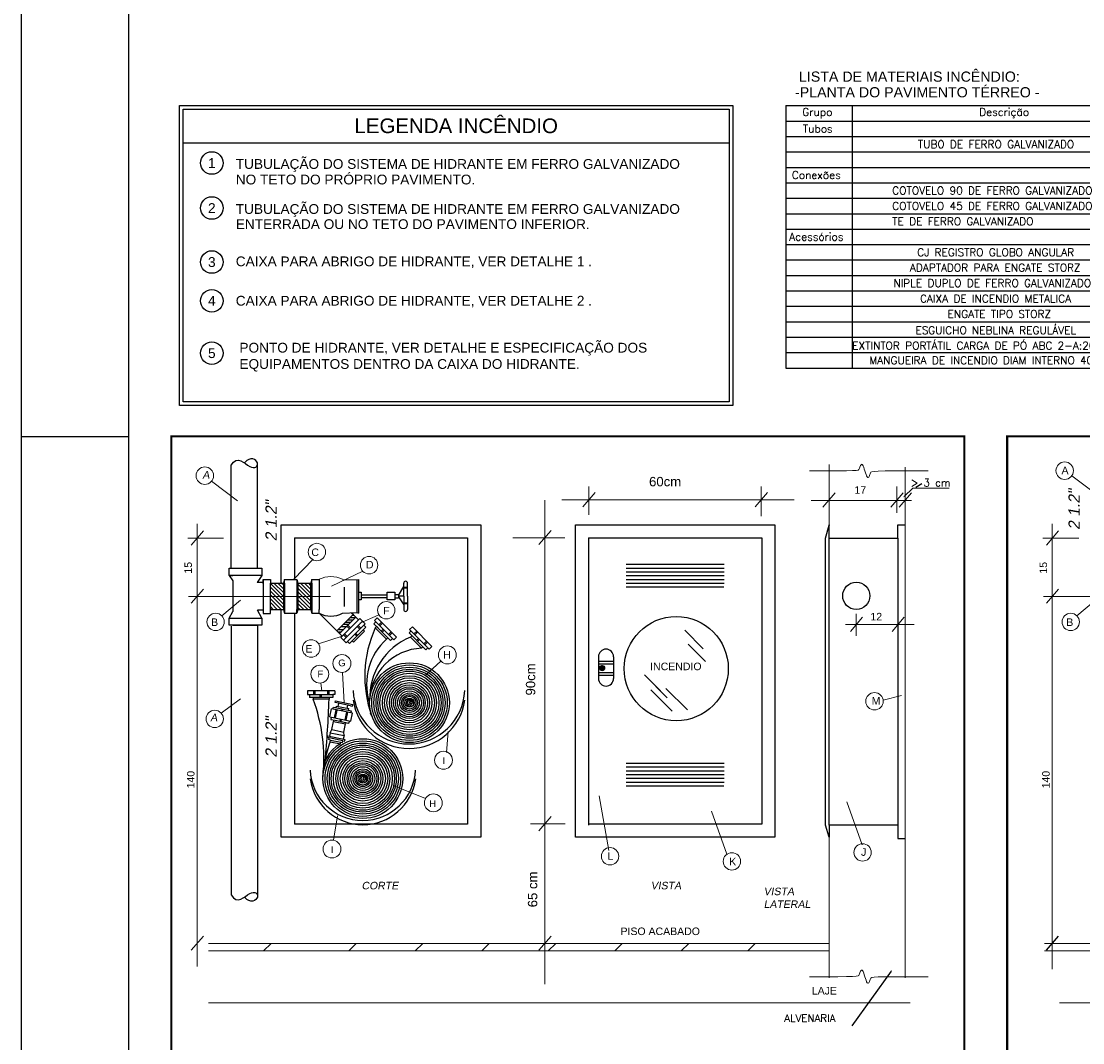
# Model space of a CAD drawing. Header units: millimetres. Extents: x 0 to 1189, y 0 to 841.
# Tile 2 of 58: x 0 to 248, y 156 to 394. Entities that reach past the tile are written whole.
import ezdxf
from ezdxf.enums import TextEntityAlignment as Align

# ---------------------------------------------------------------- set-up
doc = ezdxf.new("R2010")
doc.units = ezdxf.units.MM
doc.header["$LTSCALE"] = 8
for name, pattern in [('CONTINUO', [0]), ('HIDDEN', [0.375, 0.25, -0.125]), ('HIDDENX2', [0.75, 0.5, -0.25]), ('Projeção', [3.96875, 2.38125, -1.5875])]:
    doc.linetypes.add(name, pattern=pattern)
for name, color, linetype in [('A1-A4-AUX', 8, 'Continuous'), ('A4-CONTEUDO', 2, 'Continuous'), ('A4-TXT', 3, 'Continuous'), ('H-ANOT-BALAO', 255, 'Continuous'), ('H-FOLHAS', 7, 'Continuous'), ('H-MAT-GRADE', 254, 'Continuous'), ('H-MAT-TITULO3', 7, 'Continuous'), ('H-MAT-TXTAB', 7, 'Continuous'), ('HID-PRANCHA', 30, 'Continuous'), ('ID-DETALHES', 1, 'Continuous'), ('ID_CONEXAO', 10, 'Continuous'), ('ID_CX', 10, 'Continuous'), ('ID_MANG', 75, 'Continuous'), ('ID_TUBO', 10, 'Continuous'), ('ID_TXT', 3, 'Continuous'), ('INC_NOTAS', 3, 'Continuous'), ('LG_TEXTO', 3, 'Continuous'), ('QUADRO', 10, 'Continuous')]:
    doc.layers.add(name, color=color, linetype=linetype)
doc.layers.add('ARQ-PRJ', color=8, linetype='Projeção', lineweight=9)
doc.layers.add('INCD-10', color=7, linetype='Continuous', lineweight=18)
doc.layers.add('HID-PRANCHA-MODEL', color=30, linetype='Continuous', plot=False)
doc.layers.add('HID-VIEWPORT', color=252, linetype='Continuous', plot=False)
doc.styles.add('ARIAL', font='arial.ttf')
doc.styles.add('ROMAN', font='arial.ttf', dxfattribs={"width": 0.9})
doc.styles.add('ROMANS', font='romans')
doc.styles.add('SIMPLEX', font='arial.ttf')
doc.styles.get("Standard").update_dxf_attribs({"font": 'arial.ttf'})
doc.styles.add('TXT_MATERIAL', font='romans.shx')

# ---------------------------------------------------------------- blocks, each defined once
blk = doc.blocks.new('*X16')
at = {"color": 0}
for p, q in [((1.36414, 5.58937), (1.36555, 5.58937)), ((1.36476, 5.59), (1.36618, 5.59)), ((1.36539, 5.59063), (1.3668, 5.59063)), ((1.36601, 5.59125), (1.36642, 5.59125)), ((1.36206, 5.58688), (1.36305, 5.58688)), ((1.36226, 5.5875), (1.36368, 5.5875))]:
    blk.add_line(p, q, dxfattribs=at)
blk = doc.blocks.new('TR')
at = {"color": 2}
blk.add_line((-0.00156, -0.00181), (0.00169, 0.00196), dxfattribs=at)
blk = doc.blocks.new('*X18')
at = {"color": 0}
for p, q in [((1.41448, 5.57722), (1.41514, 5.57788)), ((1.4145, 5.57706), (1.4153, 5.57786)), ((1.41452, 5.57743), (1.41493, 5.57785)), ((1.41454, 5.57693), (1.41543, 5.57782)), ((1.41461, 5.57682), (1.41554, 5.57775)), ((1.41469, 5.57672), (1.41564, 5.57767)), ((1.41479, 5.57665), (1.41571, 5.57757)), ((1.41491, 5.57659), (1.41577, 5.57745)), ((1.41505, 5.57655), (1.41581, 5.57731)), ((1.41523, 5.57655), (1.41581, 5.57713)), ((1.4155, 5.57665), (1.41572, 5.57686))]:
    blk.add_line(p, q, dxfattribs=at)
blk = doc.blocks.new('MARGEM-DETALHES-A4')
at = {"layer": 'A1-A4-AUX'}
for p, q in [((18.5, 1.6), (0, 1.6)), ((18.5, 0.8), (0, 0.8))]:
    blk.add_line(p, q, dxfattribs=at)
at = {"layer": 'A1-A4-AUX', "linetype": 'HIDDEN', "const_width": 0.05}
blk.add_lwpolyline([(0, 27.7), (18.5, 27.7), (18.5, 0), (0, 0)], close=True, dxfattribs=at)
at = {"layer": 'A4-CONTEUDO', "style": 'ARIAL'}
for tag, p in [('CONTEÚDO', (2.97, 0.858)), ('ESCALA', (2.97, 0.053))]:
    blk.add_attdef(tag, text='', height=0.423, dxfattribs=at).set_placement(p, align=Align.BOTTOM_LEFT)
blk.add_attdef('DETALHE', text='', height=0.423, dxfattribs=at).set_placement((17.243, 0.053), align=Align.BOTTOM_CENTER)
at = {"layer": 'A4-TXT', "style": 'ARIAL'}
for s, p in [('assunto:', (0.462, 1.02)), ('escala :', (0.462, 0.211)), ('det.:', (15.342, 0.211))]:
    blk.add_text(s, height=0.423, dxfattribs=at).set_placement(p)
blk = doc.blocks.new('*E38')
at = {"layer": 'HID-PRANCHA-MODEL'}
blk.add_lwpolyline([(0, 821), (0, 0)], dxfattribs=at)
blk = doc.blocks.new('A0')
at = {"layer": 'HID-PRANCHA', "color": 254}
blk.add_line((0, 29.7), (2.5, 29.7), dxfattribs=at)
blk.add_lwpolyline([(0, 0), (118.9, 0), (118.9, 84.1), (0, 84.1)], close=True, dxfattribs=at)
at = {"layer": 'HID-PRANCHA'}
blk.add_lwpolyline([(2.5, 1), (117.9, 1), (117.9, 83.1), (2.5, 83.1)], close=True, dxfattribs=at)
blk = doc.blocks.new('A0 ABNT')
at = {"layer": 'HID-PRANCHA'}
blk.add_blockref('A0', (0, 0), dxfattribs=at)

msp = doc.modelspace()

# ---------------------------------------------------------------- hatches: boundary and pattern name
at = {"layer": 'ID_CONEXAO'}
h = msp.add_hatch(dxfattribs=at)
h.set_pattern_fill('ANSI31', color=256, scale=0.010003, style=0)
h.set_pattern_definition([(135, (3723.8697, -1349.63207), (0.44912509, 0.44912509), [])])
h.paths.add_polyline_path([(58.19, 259.68), (58.19, 262.78), (61.15, 262.78), (61.15, 259.68)])
h.paths.add_polyline_path([(58.19, 256.64), (58.19, 259.68), (61.15, 259.68), (61.15, 256.64)])
h = msp.add_hatch(dxfattribs=at)
h.set_pattern_fill('ANSI31', color=256, scale=0.010003, style=0)
h.set_pattern_definition([(135, (3717.51785, -1349.63207), (0.44912509, 0.44912509), [])])
h.paths.add_polyline_path([(64.55, 259.68), (64.55, 262.78), (67.5, 262.78), (67.5, 259.68)])
h.paths.add_polyline_path([(64.55, 256.64), (64.55, 259.68), (67.5, 259.68), (67.5, 256.64)])

# ---------------------------------------------------------------- linework, layer by layer
at = {"layer": 'ARQ-PRJ', "linetype": 'CONTINUO'}
for p, q in [((188.47, 276.32), (188.47, 290.44)), ((206.23, 289.79), (206.23, 170.78)), ((245.05, 287.78), (250.66, 283.6)), ((50.42, 281.95), (44.38, 286.52)), ((132.41, 278.71), (132.41, 285.31)), ((172.61, 278.38), (172.61, 285.31)), ((204.26, 279.19), (204.26, 285.32)), ((205.99, 283.01), (208.03, 284.92)), ((208.03, 284.92), (216.46, 284.92)), ((186.99, 280.5), (189.85, 283.8)), ((202.89, 280.5), (205.75, 283.8)), ((204.81, 280.51), (207.67, 283.82)), ((122.13, 282.09), (122.13, 169.24)), ((126.14, 282.17), (180.35, 282.17)), ((184.3, 282.08), (207.69, 282.08)), ((41.03, 276.62), (41.03, 255.86)), ((240.51, 276.62), (240.51, 255.86)), ((47.21, 273.23), (38.83, 273.23)), ((114.71, 273.34), (126.84, 273.34)), ((246.7, 273.23), (238.32, 273.23)), ((68.11, 268.35), (63.55, 263.66)), ((79.67, 265.59), (72.41, 262.1)), ((240.51, 265.03), (240.51, 172.75)), ((41.03, 261.68), (41.03, 173.38)), ((72.13, 259.68), (39.02, 259.68)), ((51.12, 258.83), (46.8, 255.16)), ((271.61, 259.68), (238.5, 259.68)), ((250.61, 258.83), (246.28, 255.16)), ((83.29, 255.32), (78.97, 253.45)), ((194.8, 255.61), (194.8, 250.48)), ((192.29, 253.11), (208.3, 253.11)), ((193.43, 251.53), (196.29, 254.83)), ((203.16, 251.53), (206.01, 254.83)), ((69.31, 248.64), (74.88, 250.4)), ((69.31, 248.64), (74.88, 250.4)), ((97.9, 244.59), (94.22, 241.23)), ((75.32, 234.9), (74.94, 241.96)), ((69.89, 239.49), (70.09, 237.69)), ((46.66, 232.47), (51.17, 235.8)), ((201.07, 235.49), (205.34, 236.54)), ((99.24, 223.26), (99.58, 228.19)), ((94.29, 212.53), (86.77, 215.57)), ((137.06, 200.47), (134.86, 213.22)), ((196.19, 201.72), (192.59, 211.79)), ((72.84, 202.84), (73.8, 208.5)), ((164.61, 199.55), (161, 209.62)), ((118.79, 206.65), (126.87, 206.65)), ((188.47, 203.53), (188.47, 170.78)), ((43.72, 178.77), (188.47, 178.77)), ((56.54, 177.01), (58.29, 178.77)), ((76.39, 177.01), (78.14, 178.77)), ((91.9, 177.01), (93.66, 178.77)), ((107.42, 177.01), (109.18, 178.77)), ((122.94, 177.01), (124.69, 178.77)), ((138.45, 177.01), (140.21, 178.77)), ((153.97, 177.01), (155.72, 178.77)), ((169.48, 177.01), (171.24, 178.77)), ((238.72, 178.77), (383.47, 178.77)), ((43.72, 177.01), (188.47, 177.01)), ((238.72, 177.01), (383.47, 177.01)), ((43.72, 164.94), (207.35, 164.94)), ((242.19, 164.94), (402.35, 164.94))]:
    msp.add_line(p, q, dxfattribs=at)
for points in [[(183.9, 288.95), (187.67, 288.95), (190.51, 288.96), (192.54, 288.97), (193.91, 289.01), (194.76, 289.06), (195.21, 289.15), (195.4, 289.26), (195.47, 289.42), (195.54, 289.61), (195.62, 289.83), (195.7, 290.05), (195.8, 290.24), (195.91, 290.39), (196.03, 290.48), (196.15, 290.47), (196.27, 290.36), (196.4, 290.12), (196.53, 289.79), (196.67, 289.38), (196.8, 288.95), (196.94, 288.52), (197.07, 288.11), (197.2, 287.78), (197.33, 287.54), (197.46, 287.43), (197.58, 287.42), (197.7, 287.51), (197.8, 287.66), (197.9, 287.85), (197.99, 288.07), (198.07, 288.29), (198.13, 288.48), (198.21, 288.64), (198.43, 288.75), (198.95, 288.84), (199.92, 288.89), (201.51, 288.93), (203.87, 288.94), (207.17, 288.95), (211.54, 288.95)], [(183.9, 171.02), (187.67, 171.02), (190.51, 171.02), (192.54, 171.04), (193.91, 171.07), (194.76, 171.13), (195.21, 171.21), (195.4, 171.33), (195.47, 171.49), (195.54, 171.68), (195.62, 171.9), (195.7, 172.11), (195.8, 172.31), (195.91, 172.46), (196.03, 172.54), (196.15, 172.54), (196.27, 172.42), (196.4, 172.19), (196.53, 171.85), (196.67, 171.45), (196.8, 171.02), (196.94, 170.58), (197.07, 170.18), (197.2, 169.84), (197.33, 169.61), (197.46, 169.49), (197.58, 169.49), (197.7, 169.57), (197.8, 169.73), (197.9, 169.92), (197.99, 170.14), (198.07, 170.35), (198.13, 170.55), (198.21, 170.7), (198.43, 170.82), (198.95, 170.9), (199.92, 170.96), (201.51, 170.99), (203.87, 171.01), (207.17, 171.02), (211.54, 171.02)]]:
    msp.add_lwpolyline(points, dxfattribs=at)
for centre, radius in [((42.83, 287.83), 2.03), ((243.42, 289), 2.03), ((68.97, 270.03), 2.03), ((81.16, 266.96), 2.03), ((85.16, 256.46), 2.03), ((45.35, 253.74), 2.03), ((244.83, 253.74), 2.03), ((67.64, 247.54), 2.03), ((67.64, 247.54), 2.03), ((99.41, 246.04), 2.09), ((74.81, 244.05), 2.09), ((69.66, 241.56), 2.09), ((199.05, 235.23), 2.03), ((45.14, 231.12), 2.03), ((98.51, 221.48), 2.09), ((96.14, 211.54), 2.09), ((72.49, 200.78), 2.09), ((137.36, 199.09), 2.03), ((196.27, 199.98), 2.03), ((165.78, 197.9), 2.03)]:
    msp.add_circle(centre, radius, dxfattribs=at)
msp.add_arc((72.24, 258.12), 6.18, 63.8143, 116.1857, dxfattribs=at)
msp.add_solid([(206.04, 282.95), (205.94, 283.06), (205.68, 282.71)], dxfattribs=at)
at = {"layer": 'H-ANOT-BALAO'}
msp.add_line((210.08, 285.93), (208.71, 285.07), dxfattribs=at)
at = {"layer": 'H-MAT-GRADE'}
for p, q in [((178.36, 374.12), (307.1, 374.12)), ((178.36, 374.12), (178.36, 312.92)), ((193.87, 374.12), (193.87, 312.92)), ((178.36, 370.52), (307.1, 370.52)), ((178.36, 366.92), (307.1, 366.92)), ((178.36, 363.32), (307.1, 363.32)), ((178.36, 359.72), (307.1, 359.72)), ((178.36, 356.12), (307.1, 356.12)), ((178.36, 352.52), (307.1, 352.52)), ((178.36, 348.92), (307.1, 348.92)), ((178.36, 345.32), (307.1, 345.32)), ((178.36, 341.72), (307.1, 341.72)), ((178.36, 338.12), (307.1, 338.12)), ((178.36, 334.52), (307.1, 334.52)), ((178.36, 330.92), (307.1, 330.92)), ((178.36, 327.32), (307.1, 327.32)), ((178.36, 323.72), (307.1, 323.72)), ((178.36, 320.12), (307.1, 320.12)), ((178.36, 316.52), (307.1, 316.52)), ((178.36, 312.92), (307.1, 312.92))]:
    msp.add_line(p, q, dxfattribs=at)
at = {"layer": 'HID-VIEWPORT', "linetype": 'Continuous'}
msp.add_lwpolyline([(25, 10), (1179, 10), (1179, 831), (25, 831)], close=True, dxfattribs=at)
at = {"layer": 'ID-DETALHES', "color": 1}
msp.add_line((78.29, 263.53), (78.71, 263.66), dxfattribs=at)
at = {"layer": 'ID-DETALHES'}
msp.add_line((202.92, 172.3), (193.79, 159.55), dxfattribs=at)
msp.add_solid([(202.86, 172.34), (202.98, 172.26), (203.18, 172.66)], dxfattribs=at)
at = {"layer": 'ID_CONEXAO'}
for p, q in [((48.51, 266.28), (56.13, 266.28)), ((48.51, 264.58), (48.51, 266.28)), ((56.13, 266.28), (56.13, 264.58)), ((48.51, 264.58), (49.34, 263.34)), ((48.51, 264.58), (49.35, 264.58)), ((56.13, 264.58), (48.51, 264.58)), ((49.34, 263.34), (49.35, 263.31)), ((49.35, 263.31), (49.35, 256.16)), ((56.13, 264.58), (55.01, 262.93)), ((56.46, 262.93), (55.01, 262.93)), ((56.13, 264.58), (55.28, 264.58)), ((56.46, 263.63), (58.16, 263.63)), ((56.46, 262.67), (56.46, 263.63)), ((56.46, 263.52), (56.46, 262.93)), ((56.46, 263.52), (56.46, 263.1)), ((56.46, 263.52), (56.46, 262.67)), ((56.46, 262.67), (56.46, 255.73)), ((58.16, 263.63), (58.16, 262.75)), ((58.16, 263.35), (58.16, 262.51)), ((58.16, 263.35), (58.16, 262.51)), ((58.16, 256.61), (58.16, 262.78)), ((58.16, 262.78), (61.15, 262.78)), ((58.16, 256.58), (58.16, 262.54)), ((58.16, 256.58), (58.16, 262.54)), ((58.16, 256.58), (58.16, 262.51)), ((61.13, 262.78), (61.15, 262.78)), ((61.38, 263.66), (61.15, 262.78)), ((61.15, 262.78), (61.15, 256.64)), ((61.38, 263.66), (64.32, 263.66)), ((61.38, 262.78), (61.38, 263.66)), ((61.38, 262.78), (61.38, 256.61)), ((64.32, 263.66), (64.55, 262.78)), ((64.32, 263.66), (64.32, 262.78)), ((64.32, 263.66), (64.32, 262.78)), ((64.32, 262.78), (64.87, 262.78)), ((64.32, 262.78), (64.32, 256.61)), ((64.32, 262.78), (64.32, 256.61)), ((64.55, 262.78), (64.55, 256.64)), ((64.55, 262.78), (67.53, 262.78)), ((64.55, 262.78), (65.1, 262.78)), ((64.55, 262.78), (67.5, 262.78)), ((64.55, 262.78), (67.5, 262.78)), ((67.5, 262.78), (67.5, 256.64)), ((67.76, 263.66), (67.53, 262.78)), ((67.76, 262.78), (67.76, 263.66)), ((67.76, 263.66), (69.52, 263.66)), ((67.76, 262.78), (67.76, 256.61)), ((69.52, 263.66), (69.52, 262.78)), ((69.52, 262.78), (69.52, 256.61)), ((74.97, 263.66), (78.29, 263.53)), ((78.29, 263.53), (78.29, 255.92)), ((78.71, 263.66), (78.71, 255.76)), ((89.24, 259.71), (89.24, 262.78)), ((90.12, 259.71), (90.12, 262.78)), ((75.34, 261.81), (75.34, 257.35)), ((78.7, 260.65), (79.3, 260.65)), ((79.3, 260.65), (79.3, 258.9)), ((79.3, 260.04), (85.4, 260.04)), ((85.4, 258.9), (85.4, 260.65)), ((85.4, 260.65), (87.15, 260.65)), ((87.15, 260.65), (87.15, 258.9)), ((87.15, 260.12), (88.03, 260.12)), ((88.03, 259.9), (89.22, 262.02)), ((88.03, 260.12), (88.03, 259.24)), ((89.22, 261.86), (90.1, 261.86)), ((90.1, 261.59), (89.22, 261.59)), ((79.3, 258.9), (78.7, 258.9)), ((79.3, 259.44), (85.4, 259.44)), ((87.15, 258.9), (85.4, 258.9)), ((88.03, 259.24), (87.15, 259.24)), ((88.03, 259.81), (89.24, 259.81)), ((88.03, 259.55), (89.22, 257.69)), ((89.22, 258.2), (90.1, 258.2)), ((90.1, 257.93), (89.22, 257.93)), ((89.24, 259.71), (89.24, 256.64)), ((90.12, 259.71), (90.12, 256.64)), ((48.51, 254.63), (49.35, 256.16)), ((56.46, 256.44), (55.11, 256.44)), ((56.11, 254.63), (55.11, 256.44)), ((56.46, 255.73), (58.16, 255.73)), ((58.16, 256.64), (61.15, 256.64)), ((58.16, 255.73), (58.16, 256.61)), ((58.16, 255.73), (58.16, 256.58)), ((58.16, 255.73), (58.16, 256.58)), ((61.13, 256.64), (61.15, 256.64)), ((61.15, 256.64), (61.38, 255.76)), ((61.38, 256.64), (61.38, 255.76)), ((61.38, 255.76), (64.32, 255.76)), ((64.55, 256.64), (64.32, 255.76)), ((64.32, 256.64), (64.87, 256.64)), ((64.32, 255.76), (64.32, 256.64)), ((64.32, 255.76), (64.32, 256.64)), ((64.55, 256.64), (65.1, 256.64)), ((64.55, 256.64), (67.5, 256.64)), ((67.53, 256.64), (67.76, 255.76)), ((67.76, 256.64), (67.76, 255.76)), ((67.76, 255.76), (69.52, 255.76)), ((69.52, 255.76), (69.52, 256.64)), ((69.52, 255.76), (73.64, 251.64)), ((77.47, 255.47), (73.64, 251.64)), ((74.97, 255.76), (78.29, 255.92)), ((77.08, 255.86), (77.48, 255.46)), ((77.47, 255.47), (78.09, 254.85)), ((78.29, 255.92), (78.71, 255.76)), ((48.51, 254.63), (49.35, 254.63)), ((48.51, 254.63), (56.13, 254.63)), ((48.51, 252.94), (48.51, 254.63)), ((56.13, 252.94), (48.51, 252.94)), ((49.35, 252.94), (55.31, 252.94)), ((56.13, 254.63), (56.13, 252.94)), ((78.09, 254.85), (74.26, 251.02)), ((74.67, 252.69), (75.97, 252.69)), ((78.71, 254.23), (74.88, 250.4)), ((75.19, 249.47), (79.61, 253.89)), ((75.21, 253.21), (76.42, 253.21)), ((79.01, 253.29), (75.5, 249.78)), ((75.81, 248.85), (79.91, 252.94)), ((75.98, 252.71), (76.6, 252.09)), ((76.19, 252.94), (76.82, 252.32)), ((78.09, 254.85), (78.71, 254.23)), ((78.4, 252.68), (79.02, 252.06)), ((78.62, 252.91), (79.24, 252.29)), ((78.71, 254.23), (78.99, 254.51)), ((78.99, 254.51), (79.62, 253.88)), ((79.33, 253.61), (79.61, 253.89)), ((79.61, 253.89), (80.24, 253.26)), ((80.23, 253.27), (79.92, 252.96)), ((79.92, 252.96), (80.37, 252.51)), ((73.64, 251.64), (74.26, 251.02)), ((74.26, 251.02), (74.88, 250.4)), ((74.88, 250.4), (74.57, 250.09)), ((75.17, 250.7), (75.79, 250.08)), ((75.39, 250.93), (76.01, 250.3)), ((80.04, 252.19), (76.57, 248.71)), ((80.06, 251.58), (77.5, 249.02)), ((77.83, 250.84), (78.26, 250.41)), ((78.05, 251.07), (78.48, 250.63)), ((80.37, 252.51), (79.42, 251.57)), ((79.75, 251.89), (80.06, 251.58)), ((74.57, 250.09), (75.19, 249.47)), ((75.5, 249.78), (75.19, 249.47)), ((75.19, 249.47), (75.81, 248.85)), ((75.81, 248.85), (76.12, 249.16)), ((76.12, 249.16), (76.57, 248.71)), ((76.57, 248.71), (77.19, 249.33)), ((76.57, 248.71), (76.88, 249.02)), ((77.19, 249.33), (77.5, 249.02)), ((71.98, 231.58), (72.36, 233.47)), ((77.25, 232.46), (72.36, 233.47)), ((72.71, 233.4), (72.81, 233.89)), ((72.81, 233.89), (77.01, 233.02)), ((73.07, 231.36), (73.45, 233.24)), ((73.31, 231.31), (73.7, 233.19)), ((73.49, 233.75), (73.56, 234.09)), ((73.56, 234.09), (76.39, 233.51)), ((74.79, 232.97), (74.89, 233.46)), ((75.03, 232.92), (75.13, 233.41)), ((76.32, 233.17), (76.39, 233.51)), ((76.91, 232.54), (77.01, 233.02)), ((71.98, 231.58), (76.86, 230.58)), ((72.32, 231.51), (72.22, 231.02)), ((72.22, 231.02), (73.26, 230.81)), ((72.91, 230.87), (72.84, 230.53)), ((72.84, 230.53), (75.66, 229.95)), ((73.26, 230.81), (76.42, 230.15)), ((74.4, 231.08), (74.3, 230.59)), ((74.65, 231.03), (74.54, 230.54)), ((75.53, 230.85), (75.92, 232.74)), ((75.77, 230.8), (76.16, 232.68)), ((76.52, 230.65), (76.42, 230.15)), ((76.86, 230.58), (77.25, 232.46)), ((75.73, 230.29), (75.66, 229.95))]:
    msp.add_line(p, q, dxfattribs=at)
at = {"layer": 'ID_CONEXAO', "color": 240}
for p, q in [((82.72, 253.76), (82.26, 253.3)), ((82.26, 253.3), (83.23, 252.34)), ((85.83, 249.73), (82.26, 253.3)), ((83.03, 254.71), (82.39, 254.07)), ((82.4, 254.08), (82.72, 253.76)), ((82.4, 254.08), (86.6, 249.87)), ((82.9, 252.67), (82.58, 252.35)), ((87.57, 250.18), (83.03, 254.71)), ((84.05, 253.71), (83.41, 253.07)), ((84.27, 253.48), (83.64, 252.84)), ((85.2, 249.72), (82.58, 252.35)), ((84.45, 252.01), (84, 251.56)), ((84.67, 251.79), (84.23, 251.34)), ((86.16, 249.4), (85.19, 250.37)), ((86.33, 251.42), (85.7, 250.78)), ((86.56, 251.2), (85.93, 250.56)), ((87.57, 250.18), (86.92, 249.53)), ((90.92, 251.61), (90.46, 251.16)), ((94.03, 247.59), (90.46, 251.16)), ((91.24, 252.57), (90.6, 251.93)), ((90.6, 251.93), (94.81, 247.73)), ((91.1, 250.52), (90.78, 250.2)), ((93.41, 247.58), (90.78, 250.2)), ((95.77, 248.03), (91.24, 252.57)), ((92.25, 251.56), (91.62, 250.93)), ((92.48, 251.33), (91.84, 250.7)), ((85.52, 250.04), (85.2, 249.72)), ((86.61, 249.86), (86.16, 249.4)), ((86.93, 249.54), (86.61, 249.86)), ((92.65, 249.86), (92.2, 249.42)), ((92.88, 249.64), (92.43, 249.19)), ((94.36, 247.26), (93.39, 248.23)), ((93.72, 247.9), (93.41, 247.58)), ((94.54, 249.27), (93.9, 248.64)), ((94.77, 249.05), (94.13, 248.41)), ((94.82, 247.72), (94.36, 247.26)), ((95.14, 247.4), (94.82, 247.72)), ((95.77, 248.03), (95.13, 247.39)), ((66.77, 237.69), (66.77, 236.78)), ((73.18, 237.69), (66.77, 237.69)), ((66.77, 236.79), (67.22, 236.79)), ((66.77, 236.79), (72.72, 236.79)), ((67.22, 236.79), (67.22, 236.14)), ((72.27, 236.14), (67.22, 236.14)), ((68.12, 236.14), (68.12, 235.69)), ((71.83, 235.69), (68.12, 235.69)), ((68.2, 237.7), (68.2, 236.8)), ((68.52, 237.69), (68.52, 236.79)), ((69.68, 236.77), (69.68, 236.14)), ((70, 236.78), (70, 236.14)), ((72.73, 236.14), (71.37, 236.14)), ((71.44, 237.69), (71.44, 236.79)), ((71.76, 237.7), (71.76, 236.8)), ((71.83, 236.14), (71.83, 235.69)), ((73.18, 236.79), (72.73, 236.79)), ((72.73, 236.79), (72.73, 236.14)), ((73.18, 237.69), (73.18, 236.78))]:
    msp.add_line(p, q, dxfattribs=at)
at = {"layer": 'ID_CONEXAO'}
for centre, radius, start, end in [((89.68, 262.78), 0.439, 0, 180), ((72.24, 260.77), 5.7, 241.4311, 298.5689), ((89.68, 256.64), 0.439, 180, 0)]:
    msp.add_arc(centre, radius, start, end, dxfattribs=at)
at = {"layer": 'ID_CX'}
for p, q in [((60.67, 276.39), (107.19, 276.39)), ((60.67, 262.78), (60.67, 276.39)), ((107.19, 276.39), (107.19, 203.54)), ((129.3, 203.54), (129.3, 276.39)), ((129.3, 203.54), (129.3, 276.39)), ((129.3, 276.39), (175.82, 276.39)), ((129.3, 276.39), (175.82, 276.39)), ((175.82, 276.39), (175.82, 203.54)), ((175.82, 276.39), (175.82, 203.54)), ((187.59, 273.28), (188.47, 276.32)), ((188.47, 273.28), (188.47, 276.32)), ((204.53, 276.37), (206.23, 276.37)), ((204.53, 273.28), (204.53, 276.37)), ((63.74, 273.32), (104.12, 273.32)), ((63.74, 273.32), (104.12, 273.32)), ((63.74, 273.32), (63.74, 263.66)), ((63.74, 273.32), (63.74, 263.66)), ((104.12, 273.32), (104.12, 206.61)), ((132.37, 273.32), (132.37, 206.36)), ((132.37, 273.32), (172.75, 273.32)), ((132.37, 273.32), (141.15, 273.32)), ((172.75, 273.32), (172.75, 206.61)), ((187.59, 206.36), (187.59, 273.28)), ((188.47, 206.36), (188.47, 273.28)), ((188.47, 273.28), (204.53, 273.28)), ((204.53, 273.28), (204.53, 206.36)), ((141.15, 267.17), (163.97, 267.17)), ((141.15, 267.17), (163.89, 267.17)), ((141.15, 266.29), (163.97, 266.29)), ((141.15, 265.42), (163.97, 265.42)), ((141.15, 264.54), (163.97, 264.54)), ((141.15, 263.66), (163.97, 263.66)), ((141.15, 262.78), (163.97, 262.78)), ((141.15, 261.91), (163.93, 261.91)), ((60.67, 203.54), (60.67, 256.64)), ((63.74, 255.76), (63.74, 206.61)), ((154.77, 251.8), (159.11, 247.47)), ((155.58, 248.56), (159.62, 244.52)), ((134.67, 245.62), (134.67, 240.55)), ((138.18, 245.62), (138.18, 240.55)), ((134.67, 244.6), (138.13, 244.6)), ((134.67, 243.97), (138.13, 243.97)), ((134.67, 241.94), (138.13, 241.94)), ((134.67, 241.31), (138.13, 241.31)), ((145.37, 241.36), (150.7, 236.03)), ((146.89, 237.88), (151.82, 232.95)), ((150.7, 236.03), (147.54, 239.19)), ((150.38, 238.24), (155.4, 233.22)), ((141.15, 220.78), (163.89, 220.78)), ((141.15, 220.78), (163.97, 220.78)), ((141.15, 219.91), (163.97, 219.91)), ((141.15, 219.03), (163.97, 219.03)), ((141.15, 218.15), (163.97, 218.15)), ((141.15, 217.27), (163.97, 217.27)), ((141.15, 216.39), (163.97, 216.39)), ((141.15, 215.52), (163.93, 215.52)), ((104.12, 206.61), (63.74, 206.61)), ((172.75, 206.61), (132.37, 206.61)), ((188.47, 203.53), (187.59, 206.36)), ((188.47, 206.36), (188.47, 203.53)), ((204.53, 206.36), (188.47, 206.36)), ((204.53, 206.36), (204.53, 203.26)), ((107.19, 203.54), (60.67, 203.54)), ((175.82, 203.54), (129.3, 203.54)), ((175.82, 203.54), (129.3, 203.54)), ((204.53, 203.26), (206.23, 203.26))]:
    msp.add_line(p, q, dxfattribs=at)
for centre, radius in [((194.8, 259.82), 3.17), ((152.8, 242.84), 12.15), ((135.49, 242.97), 0.586)]:
    msp.add_circle(centre, radius, dxfattribs=at)
for centre, start, end in [((136.42, 245.62), 0, 180), ((136.42, 240.55), 180, 0)]:
    msp.add_arc(centre, 1.76, start, end, dxfattribs=at)
msp.add_point((188.47, 276.32), dxfattribs=at)
at = {"layer": 'ID_MANG'}
for p, q in [((73.23, 234.92), (73.31, 235.32)), ((73.31, 235.32), (77.33, 234.49)), ((73.63, 234.83), (73.23, 234.92)), ((76.85, 234.17), (73.63, 234.83)), ((73.93, 234.02), (74.08, 234.74)), ((76.03, 233.58), (76.18, 234.31)), ((76.85, 234.17), (77.25, 234.09)), ((77.25, 234.09), (77.33, 234.49)), ((72.45, 228.63), (72.84, 230.53)), ((72.08, 227.88), (71.91, 227.08)), ((72.08, 227.88), (72.45, 228.63)), ((72.08, 227.88), (75.3, 227.22)), ((72.45, 228.63), (75.27, 228.05)), ((75.27, 228.05), (75.66, 229.95)), ((75.3, 227.22), (75.27, 228.05)), ((71.43, 226.76), (71.51, 227.16)), ((71.83, 226.68), (71.43, 226.76)), ((71.51, 227.16), (75.53, 226.33)), ((71.51, 227.16), (75.53, 226.33)), ((71.75, 226.28), (71.83, 226.68)), ((72.15, 226.19), (71.75, 226.28)), ((75.05, 226.01), (71.83, 226.68)), ((72.06, 225.78), (72.15, 226.19)), ((72.06, 225.78), (74.48, 225.28)), ((72.15, 226.19), (74.56, 225.69)), ((74.48, 225.28), (74.56, 225.69)), ((74.56, 225.69), (74.96, 225.61)), ((74.96, 225.61), (75.05, 226.01)), ((75.05, 226.01), (75.45, 225.93)), ((75.3, 227.22), (75.13, 226.4)), ((75.45, 225.93), (75.53, 226.33))]:
    msp.add_line(p, q, dxfattribs=at)
at = {"layer": 'ID_MANG', "color": 75}
for p, q in [((81.25, 233.74), (81.42, 233.04)), ((90.57, 234.9), (90.86, 234.86)), ((81.41, 232.56), (81.71, 231.86)), ((79.69, 217.22), (79.98, 217.17))]:
    msp.add_line(p, q, dxfattribs=at)
for centre, radius in [((90.57, 234.89), 9.31), ((90.57, 234.89), 8.81), ((90.57, 234.89), 8.29), ((90.57, 234.89), 7.8), ((90.57, 234.89), 7.37), ((90.57, 234.89), 6.88), ((90.57, 234.89), 6.31), ((90.57, 234.89), 5.81), ((90.57, 234.89), 5.25), ((90.57, 234.89), 4.68), ((90.57, 234.89), 4.19), ((90.57, 234.89), 3.69), ((90.57, 234.89), 3.27), ((90.57, 234.89), 2.77), ((90.57, 234.89), 2.28), ((90.57, 234.89), 1.85), ((90.57, 234.89), 1.5), ((90.57, 234.89), 1.07), ((79.69, 217.2), 9.31), ((79.69, 217.2), 8.81), ((79.69, 217.2), 8.29), ((79.69, 217.2), 7.8), ((79.69, 217.2), 7.37), ((79.69, 217.2), 6.88), ((79.69, 217.2), 6.31), ((79.69, 217.2), 5.81), ((79.69, 217.2), 5.25), ((79.69, 217.2), 4.68), ((79.69, 217.2), 4.19), ((79.69, 217.2), 3.69), ((79.69, 217.2), 3.27), ((79.69, 217.2), 2.77), ((79.69, 217.2), 2.28), ((79.69, 217.2), 1.85), ((79.69, 217.2), 1.5), ((79.69, 217.2), 1.07)]:
    msp.add_circle(centre, radius, dxfattribs=at)
for centre, radius, start, end in [((107.8, 241.02), 27.65, 155.8141, 199.352), ((96.73, 235.93), 15.46, 112.6463, 181.9383), ((94.73, 239.23), 14.17, 132.2376, 196.2773), ((93.82, 235.04), 12.55, 91.9026, 178.301), ((30.66, 221.84), 39.94, 354.0641, 20.2953), ((-206.14, 246.68), 278.19, 354.7706, 357.7359), ((90.63, 234.86), 0.831, 105.3175, 179.6495), ((90.65, 234.81), 0.571, 89.5171, 172.8187), ((90.56, 234.74), 0.932, 37.4497, 99.3246), ((90.75, 234.7), 0.69, 40.2657, 105.7733), ((90.27, 234.66), 1.23, 339.8682, 32.0515), ((90.48, 234.85), 0.682, 178.4477, 2.5498), ((90.47, 234.89), 0.386, 181.2073, 355.2622), ((90.87, 234.9), 0.297, 355.4166, 180), ((90.64, 234.58), 0.848, 8.879, 41.9055), ((89.72, 218.76), 19, 158.3135, 172.2277), ((78, 218.49), 7.65, 117.4121, 185.8658), ((79.75, 217.18), 0.831, 105.3175, 179.6495), ((79.69, 217.06), 0.932, 37.4497, 99.3246), ((79.61, 217.16), 0.682, 178.4477, 2.5498), ((79.77, 217.12), 0.571, 89.5171, 172.8187), ((79.59, 217.2), 0.386, 181.2073, 355.2622), ((79.87, 217.02), 0.69, 40.2657, 105.7733), ((79.99, 217.22), 0.297, 355.4166, 180), ((79.76, 216.9), 0.848, 8.879, 41.9055), ((79.39, 216.97), 1.23, 339.8682, 32.0515)]:
    msp.add_arc(centre, radius, start, end, dxfattribs=at)
at = {"layer": 'ID_MANG', "color": 11}
for centre, radius, start, end in [((90.45, 238.32), 13.04, 182.6439, 357.3561), ((90.47, 237.41), 13.18, 188.2128, 351.7872), ((79.68, 219.77), 12.31, 182.6439, 357.3561), ((79.71, 218.91), 12.45, 188.2128, 351.7872)]:
    msp.add_arc(centre, radius, start, end, dxfattribs=at)
at = {"layer": 'ID_TUBO'}
for p, q in [((49.01, 266.28), (49.01, 290.29)), ((55.15, 266.28), (55.15, 290.64)), ((49.01, 252.77), (49.01, 190.09)), ((55.15, 252.77), (55.15, 189.74))]:
    msp.add_line(p, q, dxfattribs=at)
for points in [[(49.01, 290.29), (49.55, 290.99), (50.1, 291.35), (50.66, 291.42), (51.22, 291.29), (51.78, 291.01), (52.31, 290.65), (52.82, 290.29), (53.3, 289.99), (53.74, 289.8), (54.14, 289.72), (54.47, 289.75), (54.75, 289.85), (54.96, 290.02), (55.09, 290.25), (55.13, 290.51), (55.08, 290.8), (54.94, 291.09), (54.71, 291.37), (54.4, 291.59), (54.02, 291.73), (53.59, 291.75), (53.11, 291.63), (52.6, 291.34), (52.06, 290.85)], [(49.01, 190.09), (49.55, 189.39), (50.1, 189.03), (50.66, 188.96), (51.22, 189.09), (51.78, 189.37), (52.31, 189.73), (52.82, 190.09), (53.3, 190.39), (53.74, 190.58), (54.14, 190.66), (54.47, 190.63), (54.75, 190.53), (54.96, 190.36), (55.09, 190.13), (55.13, 189.87), (55.08, 189.58), (54.94, 189.29), (54.71, 189.01), (54.4, 188.79), (54.02, 188.65), (53.59, 188.63), (53.11, 188.75), (52.6, 189.04), (52.06, 189.53)]]:
    msp.add_lwpolyline(points, dxfattribs=at)
at = {"layer": 'LG_TEXTO'}
for centre in [(44.46, 360.73), (44.46, 350.24), (44.46, 337.64), (44.46, 328.61), (44.46, 316.38)]:
    msp.add_circle(centre, 2.63, dxfattribs=at)
at = {"layer": 'QUADRO'}
msp.add_line((37.78, 365.4), (165.16, 365.4), dxfattribs=at)
for points in [[(36.93, 374.12), (166.01, 374.12), (166.01, 304.19), (36.93, 304.19)], [(37.78, 373.28), (165.16, 373.28), (165.16, 305.03), (37.78, 305.03)]]:
    msp.add_lwpolyline(points, close=True, dxfattribs=at)

# ---------------------------------------------------------------- block references
at = {"layer": 'ARQ-PRJ', "linetype": 'CONTINUO', "xscale": 877.7194298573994, "yscale": 877.7194298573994, "zscale": 877.7194298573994}
for p in [(132.41, 282.17), (172.61, 282.17), (41.03, 273.23), (122.13, 273.34), (240.51, 273.23), (41.03, 259.68), (240.51, 259.68), (122.13, 206.65), (41.03, 178.77), (122.13, 178.77)]:
    msp.add_blockref('TR', p, dxfattribs=at)
at = {"layer": 'H-ANOT-BALAO', "xscale": 877.7194298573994, "yscale": 877.7194298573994, "zscale": 877.7194298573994}
msp.add_blockref('TR', (240.51, 178.77), dxfattribs=at)
at = {"layer": 'H-FOLHAS'}
msp.add_blockref('*E38', (25, 10), dxfattribs=at)
at = {"layer": 'HID-PRANCHA', "xscale": 10, "yscale": 10, "zscale": 10}
msp.add_blockref('A0 ABNT', (0, 0), dxfattribs=at)
at = {"layer": 'ID_CONEXAO', "xscale": 877.7194298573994, "yscale": 877.7194298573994, "zscale": 877.7194298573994}
msp.add_blockref('*X16', (-1121.68, -4652.26), dxfattribs=at)
at = {"layer": 'ID_CX', "xscale": 877.7194298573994, "yscale": 877.7194298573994, "zscale": 877.7194298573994}
msp.add_blockref('*X18', (-1106.62, -4652.26), dxfattribs=at)
at = {"layer": 'INC_NOTAS', "color": 9, "linetype": 'HIDDENX2', "xscale": 9.999999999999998, "yscale": 9.999999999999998, "zscale": 9.999999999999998}
for p, values in [((35, 20), {'CONTEÚDO': 'CAIXA DE ABRIGO DE HIDRANTE', 'ESCALA': 'S/ ESCALA', 'DETALHE': '01'}), ((230, 20), {'CONTEÚDO': 'CAIXA DE ABRIGO DE HIDRANTE', 'ESCALA': 'S/ ESCALA', 'DETALHE': '02'})]:
    msp.add_blockref('MARGEM-DETALHES-A4', p, dxfattribs=at).add_auto_attribs(values)

# ---------------------------------------------------------------- texts
at = {"layer": 'H-MAT-TITULO3', "style": 'TXT_MATERIAL'}
for s, p in [('Grupo', (182.22, 371.72)), (' Descrição', (222.24, 371.72))]:
    msp.add_text(s, height=1.8, dxfattribs=at).set_placement(p)
at = {"layer": 'H-MAT-TXTAB', "style": 'TXT_MATERIAL'}
for s, p in [('Tubos ', (182.34, 367.82)), (' TUBO DE FERRO GALVANIZADO', (207.93, 364.22)), ('Conexões ', (179.77, 357.02)), (' COTOVELO 90 DE FERRO GALVANIZADO', (201.97, 353.42)), (' COTOVELO 45 DE FERRO GALVANIZADO', (201.97, 349.82)), (' TE DE FERRO GALVANIZADO', (201.97, 346.22)), ('Acessórios ', (179.17, 342.62)), (' CJ REGISTRO GLOBO ANGULAR', (207.76, 339.02)), (' ADAPTADOR PARA ENGATE STORZ', (206.09, 335.42)), (' NIPLE DUPLO DE FERRO GALVANIZADO', (202.23, 331.82)), (' CAIXA DE INCENDIO METALICA', (208.44, 328.22)), (' ENGATE TIPO STORZ', (214.87, 324.62)), (' ESGUICHO NEBLINA REGULÁVEL', (207.37, 320.85)), (' EXTINTOR PORTÁTIL CARGA DE PÓ ABC 2-A:20-B:C', (192.63, 317.25)), (' MANGUEIRA DE INCENDIO DIAM INTERNO 40MM', (196.62, 313.82))]:
    msp.add_text(s, height=1.8, dxfattribs=at).set_placement(p)
at = {"layer": 'ID-DETALHES', "color": 7, "style": 'SIMPLEX'}
msp.add_text('LAJE', height=1.755, dxfattribs=at).set_placement((184.43, 166.86))
at = {"layer": 'ID_TXT'}
for s, height, style, p in [('A', 1.76, 'ROMAN', (242.68, 288.17)), ('60cm ', 2.194, 'SIMPLEX', (146.46, 285.35)), (' 17', 1.755, 'SIMPLEX', (193.7, 283.62)), (' > 3 cm', 1.755, 'ROMANS', (206.27, 285.33)), ('C', 1.76, 'ROMAN', (67.68, 269.09)), ('D', 1.76, 'ROMAN', (80.41, 266.21)), ('F', 1.76, 'ROMAN', (84.44, 255.48)), ('12', 1.755, 'SIMPLEX', (198.1, 254.09)), ('B', 1.76, 'ROMAN', (44.3, 252.79)), ('B', 1.76, 'ROMAN', (243.79, 252.79)), ('E', 1.76, 'ROMAN', (66.29, 246.59)), ('H', 1.76, 'ROMAN', (98.46, 245.19)), ('G', 1.58, 'SIMPLEX', (73.95, 243.38)), ('INCENDIO', 1.755, 'SIMPLEX', (146.72, 242.48)), ('F', 1.58, 'SIMPLEX', (69.1, 240.82)), ('M', 1.76, 'SIMPLEX', (198.39, 234.46)), ('I', 1.58, 'SIMPLEX', (98.26, 220.6)), ('H', 1.58, 'SIMPLEX', (95.2, 210.59)), ('I', 1.58, 'SIMPLEX', (72.23, 199.83)), ('J', 1.76, 'SIMPLEX', (195.91, 199.2)), ('L', 1.76, 'ROMAN', (136.76, 198.28)), ('K', 1.76, 'ROMAN', (165.16, 196.97)), ('PISO ACABADO', 1.7554, 'SIMPLEX', (139.8, 180.72)), ('LAJE', 1.755, 'SIMPLEX', (184.43, 166.86)), ('ALVENARIA', 1.755, 'ROMANS', (178, 160.47))]:
    msp.add_text(s, height=height, dxfattribs=dict(at, style=style)).set_placement(p)
at = {"layer": 'ID_TXT', "style": 'ROMAN', "oblique": 10}
for s, height, p in [('A', 1.76, (42.28, 287.17)), ('A', 1.76, (44.1, 230.58)), ('CORTE', 1.755, (79.4, 191.38)), ('VISTA', 1.755, (146.87, 191.38)), ('VISTA', 1.755, (173.21, 190.02)), ('LATERAL', 1.755, (173.21, 187.04))]:
    msp.add_text(s, height=height, dxfattribs=at).set_placement(p)
for p in [(246.94, 275.19), (59.61, 272.53), (59.61, 222.09)]:
    msp.add_text('2 1.2"', height=2.633, rotation=90, dxfattribs=at).set_placement(p)
at = {"layer": 'ID_TXT', "style": 'SIMPLEX'}
for s, height, p in [('15', 1.755, (39.81, 264.99)), ('15', 1.755, (239.31, 264.99)), ('90cm', 2.194, (119.91, 236.58)), ('140', 1.755, (40.42, 214.92)), ('140', 1.755, (239.92, 214.92)), ('65 cm', 2.194, (120.39, 187.19))]:
    msp.add_text(s, height=height, rotation=90, dxfattribs=at).set_placement(p)
at = {"layer": 'INCD-10', "color": 1, "insert": (180.51, 382.06), "char_height": 2.3707, "width": 91.6915, "attachment_point": 1, "line_spacing_factor": 0.923077}
msp.add_mtext(' LISTA DE MATERIAIS INCÊNDIO:\\P-PLANTA DO PAVIMENTO TÉRREO -', dxfattribs=at)
at = {"layer": 'LG_TEXTO', "style": 'ARIAL'}
for s, p in [('1', (44.46, 360.73)), ('2', (44.46, 350.24)), ('3', (44.46, 337.64)), ('4', (44.46, 328.61)), ('5', (44.46, 316.38))]:
    msp.add_text(s, height=2.28, dxfattribs=at).set_placement(p, align=Align.MIDDLE)
for s, p in [('TUBULAÇÃO DO SISTEMA DE HIDRANTE EM FERRO GALVANIZADO', (50.05, 359.37)), ('NO TETO DO PRÓPRIO PAVIMENTO.', (50.05, 355.74)), ('TUBULAÇÃO DO SISTEMA DE HIDRANTE EM FERRO GALVANIZADO', (50.05, 348.87)), ('ENTERRADA OU NO TETO DO PAVIMENTO INFERIOR.', (50.05, 345.34)), ('CAIXA PARA ABRIGO DE HIDRANTE, VER DETALHE 1 .', (50.05, 336.66)), ('CAIXA PARA ABRIGO DE HIDRANTE, VER DETALHE 2 .', (50.05, 327.48))]:
    msp.add_text(s, height=2.2781, dxfattribs=at).set_placement(p)
at = {"layer": 'LG_TEXTO', "insert": (50.9, 318.81), "char_height": 2.2781, "width": 109.1012, "attachment_point": 1, "style": 'ARIAL'}
msp.add_mtext('PONTO DE HIDRANTE, VER DETALHE E ESPECIFICAÇÃO DOS EQUIPAMENTOS DENTRO DA CAIXA DO HIDRANTE.', dxfattribs=at)
at = {"layer": 'QUADRO', "style": 'ARIAL'}
msp.add_text('LEGENDA INCÊNDIO', height=3.4172, dxfattribs=at).set_placement((101.47, 367.7), align=Align.CENTER)

doc.saveas('drawing.dxf')
